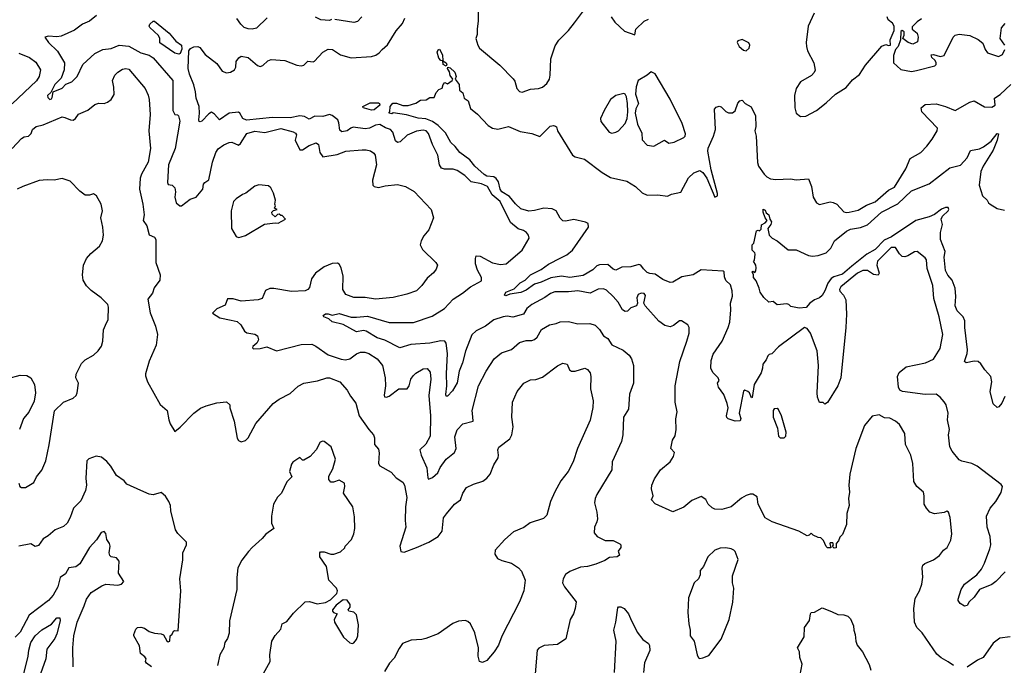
# Model space of a CAD drawing. Extents: x 1268547 to 1425625, y 515768 to 616754.
# Tile 152 of 256: x 1328822 to 1336078, y 581857 to 586614. Entities that reach past the tile are written whole.
import ezdxf

# ---------------------------------------------------------------- set-up
doc = ezdxf.new("R2010")
doc.units = 0

msp = doc.modelspace()

# ---------------------------------------------------------------- linework, layer by layer
at = {"layer": '0CON10XD'}
for points in [[(1332198.8, 586785), (1332201.4, 586605), (1332191.9, 586545), (1332194.3, 586505), (1332184, 586475), (1332197.1, 586425), (1332209.2, 586405), (1332359.6, 586279.6), (1332458.8, 586178.8), (1332471.7, 586161.7), (1332485.6, 586105.6), (1332505, 586085.3), (1332525, 586080), (1332585, 586101.1), (1332645, 586105.8), (1332675, 586117.5), (1332706.2, 586143.8), (1332725, 586176.7), (1332732.2, 586205), (1332735.5, 586325), (1332767.7, 586422.3), (1332795, 586462), (1332865.3, 586534.7), (1332909.5, 586590.5), (1332990.7, 586699.3)], [(1329388.8, 586645), (1329336.8, 586603.2), (1329285, 586581.8), (1329225, 586537.2), (1329127.4, 586492.6), (1329095, 586486.9), (1329035, 586491.9), (1329007.5, 586485), (1329034.4, 586445), (1329101.1, 586381.1), (1329150.8, 586295), (1329149.1, 586245), (1329128.3, 586181.7), (1329080.7, 586135), (1329052, 586078), (1329027.3, 586055), (1329029.9, 586039.9), (1329045, 586026.4), (1329055, 586030), (1329060, 586040), (1329068.1, 586081.9), (1329135, 586109.4), (1329160.9, 586139.1), (1329205, 586156.9), (1329244.3, 586195), (1329286.7, 586283.3), (1329375.7, 586364.3), (1329435, 586393.2), (1329495, 586402.5), (1329554.8, 586425.2), (1329625, 586419), (1329715, 586369.1), (1329775, 586351.4), (1329805, 586333.7), (1329951.1, 586165), (1329951.2, 585945), (1329964.4, 585914.4), (1329985, 585913.8), (1329992, 585905), (1330000.8, 585865), (1329967.3, 585665), (1329917.2, 585545), (1329911.4, 585415), (1329915, 585400), (1329945, 585393.8), (1329966, 585375), (1329970.8, 585345), (1329965.6, 585305), (1329974, 585265), (1330002.3, 585242.3), (1330015, 585242), (1330078.8, 585291.2), (1330121.2, 585305), (1330171.4, 585365), (1330177.1, 585402.9), (1330186.9, 585413.1), (1330216, 585435), (1330241.5, 585565), (1330268.1, 585635), (1330285, 585661.4), (1330325, 585691.9), (1330365, 585710), (1330385, 585711.5), (1330435, 585689.5), (1330448.9, 585701.1), (1330495, 585775.3), (1330555, 585792.4), (1330627.4, 585782.6), (1330745, 585812.7), (1330838.3, 585788.3), (1330855, 585777.5), (1330861.1, 585765), (1330852.2, 585725), (1330885, 585656), (1330905, 585655.6), (1330955, 585687.7), (1331007, 585707), (1331023.1, 585693.1), (1331033.8, 585635), (1331055, 585604.3), (1331160.6, 585619.4), (1331225, 585645.6), (1331345.6, 585655.6), (1331375, 585655.6), (1331406.6, 585646.6), (1331431.4, 585631.4), (1331442.5, 585615), (1331450, 585545), (1331422.4, 585432.4), (1331424.3, 585395), (1331434.5, 585384.5), (1331465, 585377.1), (1331515, 585390), (1331605, 585398.6), (1331665, 585384.2), (1331727.8, 585347.8), (1331853.3, 585215), (1331872.5, 585155), (1331835.8, 585065), (1331798.9, 585021.1), (1331779.4, 584985), (1331772, 584955), (1331789.7, 584919.7), (1331888.8, 584825), (1331900, 584805), (1331890, 584775), (1331872.3, 584747.7), (1331825, 584708.8), (1331785.5, 584654.5), (1331745, 584616), (1331675, 584591.1), (1331575, 584567.5), (1331444.3, 584555.7), (1331368, 584568), (1331285, 584567.8), (1331225, 584589.4), (1331203.3, 584625), (1331206, 584725), (1331192, 584785), (1331175, 584813.3), (1331165, 584818.8), (1331125, 584818), (1331065, 584794), (1331002.5, 584745), (1330973.1, 584705), (1330958.3, 584641.7), (1330946, 584625), (1330925, 584615.6), (1330825, 584611.1), (1330695, 584634.4), (1330665, 584634.2), (1330632.1, 584617.9), (1330609.5, 584560.5), (1330580.2, 584549.8), (1330455, 584540), (1330395, 584556), (1330353.9, 584556.1), (1330335, 584510), (1330275, 584483.1), (1330242.5, 584452.5), (1330296, 584416), (1330379.8, 584399.8), (1330425, 584389.2), (1330451.2, 584365), (1330479.5, 584319.5), (1330495, 584306), (1330555, 584295.7), (1330574.3, 584284.3), (1330580.8, 584255), (1330569.1, 584230.9), (1330540, 584205), (1330537.5, 584195), (1330545, 584187.5), (1330595, 584190), (1330644.1, 584204.1), (1330715, 584174.3), (1330895, 584219.6), (1330975, 584222.3), (1331005, 584208.9), (1331093.9, 584143.9), (1331191.6, 584111.6), (1331223.1, 584106.9), (1331255, 584113.9), (1331305, 584152.1), (1331334.2, 584164.2), (1331365, 584164.4), (1331395, 584155.5), (1331455, 584115.6), (1331495.5, 584065), (1331514.6, 583975), (1331516.8, 583915), (1331507, 583847), (1331511.2, 583835), (1331525, 583833.1), (1331545, 583841.1), (1331615.7, 583894.3), (1331676.7, 583895), (1331691.4, 583915), (1331704.4, 583965), (1331720.9, 583989.1), (1331740.9, 584009.1), (1331795, 584041.2), (1331825, 584043.8), (1331846.4, 584016.4), (1331850.6, 583965), (1331836.4, 583845), (1331849.1, 583695), (1331847.3, 583545), (1331815, 583486.7), (1331769.4, 583445), (1331779.2, 583405), (1331823, 583313), (1331829.2, 583239.2), (1331835, 583228.8), (1331865, 583240.6), (1331903.1, 583275), (1331921.6, 583315), (1331964.8, 583375), (1332026.9, 583425), (1332037.1, 583455), (1332028.8, 583541.2), (1332045, 583592.5), (1332087.5, 583635), (1332164, 583655), (1332162.1, 583687.9), (1332155.6, 583735), (1332202.9, 583915), (1332260.6, 584025), (1332318, 584115), (1332371.7, 584158.3), (1332445, 584182.9), (1332505, 584234.2), (1332555, 584250.6), (1332595, 584250.6), (1332615, 584258.1), (1332635.6, 584275), (1332668.1, 584331.9), (1332725, 584366.4), (1332775, 584374.4), (1332805, 584386.7), (1332865, 584389.5), (1332935, 584373.9), (1333024.1, 584374.1), (1333063, 584363), (1333095, 584330), (1333125, 584284), (1333155, 584264), (1333185, 584218.8), (1333268.3, 584178.3), (1333312.1, 584142.1), (1333330, 584115), (1333344.4, 584065), (1333344, 583935), (1333315.8, 583855), (1333308, 583745), (1333271.4, 583685), (1333267.3, 583555), (1333257.5, 583505), (1333187.5, 583355), (1333185, 583297.5), (1333075.8, 583115), (1333062, 583085), (1333058, 583055), (1333076.2, 582985), (1333079.4, 582935), (1333076.2, 582913.8), (1333057.1, 582875), (1333055, 582833.3), (1333076.8, 582806.8), (1333137.4, 582777.4), (1333195, 582776), (1333245, 582752.5), (1333252.5, 582745), (1333252.5, 582725), (1333233.3, 582696.7), (1333241.7, 582668.3), (1333225, 582656.7), (1333169.5, 582650.5), (1333135, 582628.8), (1333068.7, 582601.3), (1333005.4, 582584.6), (1332955, 582580.5), (1332875, 582547.5), (1332844, 582525), (1332827.1, 582495), (1332823.1, 582465), (1332835.6, 582435), (1332923.8, 582325), (1332916.2, 582275), (1332903.9, 582236.1), (1332878.8, 582195), (1332847.7, 582052.3), (1332785, 582011.2), (1332686.1, 582003.9), (1332647.7, 581982.3), (1332635, 581967.5), (1332620.8, 581795)], [(1329995, 586358.6), (1329965, 586367.1), (1329854.1, 586444.1), (1329853.3, 586475), (1329845, 586496.7), (1329781.9, 586555), (1329775.6, 586565), (1329780, 586580), (1329805, 586602), (1329815, 586604), (1329924.2, 586515), (1329972.7, 586455), (1330014.5, 586425), (1330016.1, 586396.1), (1330005, 586364.3), (1329995, 586358.6)], [(1334563.3, 582845), (1334367.5, 582915), (1334314.5, 582944.5), (1334263.6, 583043.6), (1334257.1, 583097.1), (1334225, 583117.1), (1334205, 583118.6), (1334175, 583109.2), (1334140.7, 583089.3), (1334065, 583024), (1333995, 583004.3), (1333945, 583007.5), (1333925, 583018), (1333896, 583045), (1333877.7, 583077.7), (1333845, 583100), (1333775, 583070), (1333717, 583023), (1333635, 582988), (1333505, 583046), (1333477.5, 583075), (1333490, 583105), (1333478.3, 583158.3), (1333480.8, 583185), (1333499.8, 583230.2), (1333543.6, 583296.4), (1333616.2, 583355), (1333641.2, 583395), (1333646.2, 583425), (1333621.2, 583455), (1333633.3, 583515), (1333652.7, 583547.3), (1333658.9, 583595), (1333657.9, 583672.1), (1333666.7, 583725), (1333651.1, 583795), (1333652.8, 583917.2), (1333685.5, 584095), (1333739.2, 584245), (1333755.8, 584305), (1333756.2, 584345), (1333745.9, 584365.9), (1333700, 584395), (1333683.3, 584395), (1333640.6, 584359.4), (1333615, 584351.9), (1333575, 584360.9), (1333531.7, 584391.7), (1333430, 584505), (1333422, 584525), (1333432.5, 584582.5), (1333425, 584597.5), (1333401.7, 584598.3), (1333380.5, 584589.5), (1333370, 584565), (1333373.8, 584525), (1333366.7, 584505), (1333325, 584490), (1333300, 584465), (1333285, 584464), (1333265, 584476.2), (1333231.7, 584531.7), (1333195, 584574.3), (1333145, 584620), (1333125, 584630.8), (1333085, 584628.9), (1333025, 584599.5), (1332935, 584616.5), (1332865, 584607.9), (1332765, 584609.1), (1332732.7, 584597.3), (1332692.3, 584567.7), (1332595, 584514.6), (1332560, 584485), (1332535, 584442.9), (1332455, 584422.6), (1332415, 584428.7), (1332385, 584425.4), (1332315, 584402.2), (1332255.3, 584354.7), (1332185, 584321.4), (1332155, 584292), (1332107.7, 584172.3), (1332086.2, 584085), (1332059.4, 584025), (1332045, 583938.8), (1332010.7, 583879.3), (1331975, 583840), (1331965, 583840), (1331961.2, 583851.2), (1331969.1, 583915), (1331967.1, 584005), (1331974.7, 584154.7), (1331965, 584230), (1331954.7, 584244.7), (1331925, 584248.4), (1331845, 584230.7), (1331705, 584219.4), (1331623.9, 584196.1), (1331511.9, 584251.9), (1331455, 584269.6), (1331375, 584320), (1331355, 584322.9), (1331305, 584314.4), (1331205, 584368.1), (1331125, 584388), (1331100.9, 584410.9), (1331063.8, 584425), (1331058.8, 584435), (1331075, 584446.4), (1331095, 584446.5), (1331125, 584435.7), (1331175, 584448.1), (1331265, 584422.7), (1331305, 584422.9), (1331385, 584428.7), (1331545, 584382.8), (1331725, 584382.5), (1331860.9, 584429.1), (1331951.4, 584485), (1332015, 584553.8), (1332085, 584597.9), (1332144.7, 584645.3), (1332225, 584688.8), (1332226.1, 584713.9), (1332195, 584768.8), (1332180, 584815), (1332180, 584855), (1332186.2, 584873.8), (1332215, 584870.6), (1332305, 584823.5), (1332365, 584810.6), (1332405.6, 584814.4), (1332524.5, 584915.5), (1332576.2, 585005), (1332571.2, 585025), (1332555.6, 585045.6), (1332535, 585061.4), (1332495, 585072.9), (1332438.8, 585118.8), (1332363.1, 585275), (1332303.4, 585323.4), (1332269.1, 585385), (1332223.8, 585405), (1332148.2, 585418.2), (1332102.9, 585465), (1332045, 585502.2), (1332015, 585511.5), (1331953.2, 585513.2), (1331930.3, 585520.3), (1331916.7, 585545), (1331903.2, 585615), (1331863.7, 585693.7), (1331834.4, 585774.4), (1331816.5, 585795), (1331795, 585800), (1331745, 585792.7), (1331676.9, 585763.1), (1331625, 585713.1), (1331605, 585710), (1331591.9, 585721.9), (1331572, 585785), (1331555, 585805.3), (1331517.3, 585817.3), (1331475, 585840.3), (1331445, 585837.3), (1331399.7, 585815), (1331368.6, 585808.6), (1331278.9, 585821.1), (1331261.2, 585815), (1331235, 585793.8), (1331195, 585788.5), (1331180.9, 585800.9), (1331174.8, 585855), (1331165.3, 585875), (1331125, 585908.1), (1331105, 585915.2), (1331055, 585901.6), (1330997.4, 585902.6), (1330955, 585880), (1330921.4, 585901.4), (1330885.6, 585905.6), (1330815, 585890.3), (1330685, 585892.8), (1330492.7, 585872.7), (1330466, 585885), (1330444.5, 585924.5), (1330433.3, 585933.3), (1330365, 585924.4), (1330295, 585876.7), (1330258.3, 585918.3), (1330235, 585931.2), (1330215, 585920), (1330165, 585865.8), (1330151.1, 585861.1), (1330143.8, 585863.8), (1330141.2, 585875), (1330147.5, 585925), (1330143.4, 585973.4), (1330121.4, 586035), (1330116.7, 586083.3), (1330105, 586133.3), (1330072.1, 586212.1), (1330064.1, 586255), (1330068.5, 586385), (1330079.6, 586400.4), (1330105, 586414.2), (1330135, 586416.4), (1330149.1, 586409.1), (1330188.1, 586358.1), (1330275, 586290), (1330314.3, 586235), (1330345, 586222.5), (1330375, 586227.1), (1330404, 586245), (1330414.2, 586265), (1330416.2, 586305), (1330437.3, 586332.7), (1330455, 586344), (1330505, 586334.2), (1330575, 586276.2), (1330595, 586270), (1330614.1, 586275.9), (1330649.5, 586310.5), (1330675, 586319.2), (1330775, 586313.1), (1330865, 586279.4), (1330895, 586274.2), (1330915, 586278), (1330945, 586309.2), (1330985, 586302.5), (1330995, 586308), (1331055.8, 586375), (1331095, 586397.5), (1331127.5, 586395), (1331185.5, 586355.5), (1331265, 586332.9), (1331415, 586342), (1331447, 586353), (1331471.2, 586368.8), (1331492, 586395), (1331532, 586428), (1331595, 586530.8), (1331642.9, 586585), (1331660, 586625)], [(1330645, 586627.5), (1330567.8, 586552.2), (1330535, 586544.4), (1330506.3, 586546.3), (1330477.1, 586557.1), (1330450.9, 586580.9), (1330421.7, 586621.7)], [(1331120, 586615), (1331105, 586607.5), (1331041.7, 586611.7), (1331001.9, 586631.9)], [(1331344.1, 586635.9), (1331310, 586600), (1331284.2, 586594.2), (1331144.1, 586615.9)], [(1333180.8, 586635), (1333206.5, 586596.5), (1333279.5, 586529.5), (1333355, 586502.5), (1333363.3, 586545), (1333425, 586603.8), (1333455, 586618.8)], [(1334677, 586663), (1334632.5, 586565), (1334616.7, 586445), (1334620, 586415), (1334626.7, 586385), (1334673.3, 586295), (1334683, 586243), (1334676.1, 586223.9), (1334657.3, 586202.7), (1334576.2, 586155), (1334545, 586107.5), (1334531.4, 586055), (1334534.2, 585965), (1334543.8, 585925), (1334575, 585900)], [(1334575, 585900), (1334615, 585903.8), (1334693.8, 585945), (1334765, 586000.6), (1334834.6, 586065.4), (1334911.4, 586115), (1334959.4, 586170.6), (1335010.8, 586209.2), (1335055, 586278.8), (1335175, 586417.5), (1335205, 586430), (1335225, 586422.5), (1335240, 586425), (1335237.5, 586465), (1335265.8, 586534.2), (1335266, 586565), (1335255, 586587.5), (1335221.7, 586611.7), (1335214, 586635)], [(1335468.8, 586621.2), (1335435, 586598.8), (1335398.3, 586561.7), (1335400, 586545), (1335435.7, 586515), (1335442, 586485), (1335439.3, 586450.7), (1335405, 586434), (1335368.8, 586445), (1335330, 586475), (1335339.3, 586500.7), (1335338.8, 586525), (1335325, 586533.3), (1335315, 586527.5), (1335312.5, 586465), (1335296.2, 586415), (1335276.4, 586393.6), (1335260.7, 586349.3), (1335262.5, 586295), (1335315, 586246.2), (1335395, 586232), (1335430.3, 586239.7), (1335566.9, 586273.1), (1335575.7, 586284.3), (1335575, 586297.5), (1335565.7, 586315.7), (1335543.8, 586335), (1335540, 586355), (1335555, 586356.7), (1335605, 586343.3), (1335635, 586350), (1335700, 586485), (1335715, 586498.8), (1335745, 586508), (1335825, 586496.7), (1335885, 586467.5), (1335920.7, 586440.7), (1335936.2, 586395), (1335955, 586370), (1336035, 586342.5), (1336065, 586357.5), (1336082.5, 586395)], [(1336080.8, 586425), (1336046.2, 586475), (1336056.1, 586553.9), (1336083.3, 586585)], [(1334175, 586383.8), (1334198.8, 586405), (1334203.3, 586425), (1334195, 586442.5), (1334145, 586466.7), (1334115, 586457.5), (1334108.8, 586445), (1334123.8, 586415), (1334155, 586388.8), (1334175, 586383.8)], [(1331965, 586271.2), (1331942.6, 586282.6), (1331940, 586310), (1331925, 586312.5), (1331910, 586330), (1331899.5, 586375), (1331905, 586392), (1331915, 586397.5), (1331936.9, 586355), (1331940, 586310), (1331964, 586295), (1331969.4, 586285), (1331965, 586271.2)], [(1328816.1, 586366.1), (1328894.7, 586334.7), (1328939.6, 586299.6), (1328974.3, 586245), (1328965.7, 586195), (1328945, 586162.5), (1328765, 585993.3)], [(1328765, 585664.5), (1328835, 585739.4), (1328855, 585750.6), (1328886.7, 585755), (1328905.6, 585775), (1328915.8, 585805), (1328943, 585827), (1328995, 585838.9), (1329135, 585896.9), (1329155, 585894.3), (1329195, 585875.7), (1329215.8, 585874.2), (1329233.8, 585885), (1329255, 585918), (1329323.2, 585946.8), (1329375, 585988.8), (1329405, 585998.8), (1329445, 585996), (1329470, 586005), (1329496.2, 586025), (1329517, 586063), (1329515.9, 586115.9), (1329506.2, 586165), (1329522.5, 586205), (1329545, 586227.5), (1329580.5, 586249.5), (1329605, 586254), (1329625, 586248), (1329746.3, 586106.3), (1329768.3, 586058.3), (1329775.6, 586025.6), (1329782.9, 585915), (1329773.8, 585795), (1329786.7, 585665), (1329769.4, 585565), (1329720, 585475), (1329710, 585445), (1329704.5, 585365), (1329730, 585255), (1329738.6, 585175), (1329732.5, 585135), (1329758.5, 585095), (1329775, 585027.5), (1329815, 585011.2), (1329825.8, 584995), (1329826.2, 584825), (1329856.7, 584735), (1329853.3, 584695), (1329811.7, 584638.3), (1329800.7, 584599.3), (1329766.2, 584555), (1329782.9, 584455), (1329822.9, 584355), (1329836.2, 584295), (1329827.5, 584215), (1329775, 584097.5), (1329748.8, 584005), (1329749.3, 583989.3), (1329763.3, 583945), (1329857.7, 583777.7), (1329907.5, 583735), (1329920, 583665), (1329930, 583635), (1329965, 583580), (1330005, 583612.5), (1330105, 583713.8), (1330155, 583750.8), (1330195, 583769.2), (1330275, 583792), (1330345, 583798.8), (1330370, 583775), (1330370, 583755), (1330403.3, 583655), (1330425, 583530), (1330435, 583512.5), (1330455, 583502.5), (1330485, 583513.3), (1330505, 583533.3), (1330562.5, 583637.5), (1330689.2, 583785), (1330735, 583818.6), (1330815, 583858.6), (1330875, 583912.5), (1330915, 583935.8), (1331016.1, 583953.9), (1331085, 583976.2), (1331105, 583973.8), (1331181.2, 583945), (1331234.4, 583884.4), (1331260.3, 583840.3), (1331298.7, 583788.7), (1331322.7, 583695), (1331395, 583593.3), (1331430, 583555), (1331436.4, 583533.6), (1331436.7, 583485), (1331465, 583448.8), (1331471.7, 583421.7), (1331466.9, 583345), (1331475, 583326.2), (1331559.3, 583279.3), (1331595, 583238.8), (1331645, 583206.7), (1331657.5, 583185), (1331675.7, 583094.3), (1331664.4, 583025), (1331661.9, 582925), (1331668.1, 582875), (1331623.6, 582735), (1331631.1, 582695), (1331655, 582690.5), (1331746.2, 582723.8), (1331836.7, 582763.3), (1331905, 582805.8), (1331934.3, 582845), (1331945.8, 582944.2), (1331966.7, 582973.3), (1332025.6, 583044.4), (1332070, 583075), (1332087.1, 583125), (1332115, 583165.8), (1332165, 583191.4), (1332235, 583214.3), (1332265.4, 583234.6), (1332290, 583265), (1332316.9, 583333.1), (1332348.8, 583385), (1332351.2, 583405), (1332344.2, 583445), (1332352.5, 583465), (1332433.3, 583525), (1332449.6, 583555), (1332459.4, 583615), (1332447.5, 583685), (1332454.2, 583795), (1332487.5, 583875), (1332538, 583935), (1332585, 583959.2), (1332625, 583963.1), (1332675, 583980), (1332785.6, 584064.4), (1332825, 584082), (1332856.7, 584075), (1332874, 584035), (1332887.5, 584025), (1332915, 584024.6), (1332985.5, 584045.5), (1333007.4, 584037.4), (1333025, 584012.5), (1333030.8, 583985), (1333029.4, 583895), (1333048.6, 583805), (1333045.7, 583755.7), (1333027, 583663), (1332931.4, 583455), (1332901.4, 583355), (1332864.2, 583285), (1332809.2, 583215), (1332764.4, 583135), (1332734.3, 583065), (1332706.4, 582963.6), (1332681.9, 582938.1), (1332583.2, 582906.8), (1332537, 582873), (1332460.5, 582839.5), (1332396.2, 582785), (1332326.2, 582705), (1332323.8, 582675), (1332343.6, 582643.6), (1332375, 582628.8), (1332445, 582610), (1332497.5, 582575), (1332519.7, 582549.7), (1332548, 582485), (1332537.1, 582405), (1332504.2, 582325), (1332375, 582072.5), (1332349.2, 582005), (1332318.8, 581955), (1332265, 581892.5), (1332231.7, 581878.3), (1332210, 581885), (1332201.2, 581925), (1332202, 581985), (1332175.8, 582095.8), (1332145, 582162.5), (1332125, 582180), (1332105, 582186), (1332055, 582181.2), (1332014.4, 582165.6), (1331905, 582089.2), (1331815, 582054.2), (1331785, 582046), (1331707.3, 582042.7), (1331643, 582017), (1331618, 581982), (1331581.2, 581908.8), (1331547, 581873), (1331509.5, 581810.5)], [(1336085.4, 582544.6), (1336015, 582474.2), (1335987.2, 582452.8), (1335895, 582415.5), (1335855, 582359.2), (1335820, 582325), (1335803.6, 582296.4), (1335785, 582293.8), (1335752.7, 582312.7), (1335737.5, 582335), (1335737.5, 582345), (1335760, 582415), (1335783.8, 582455), (1335875, 582523.5), (1335910.4, 582565), (1335931.5, 582608.5), (1335972, 582715), (1335977.9, 582745), (1335974.7, 582805), (1335952.5, 582875), (1335947.3, 582955), (1335974.4, 583015), (1336015.7, 583065), (1336055, 583130), (1336063.6, 583173.6), (1336055, 583190), (1335878.8, 583325), (1335837.5, 583345), (1335765, 583361.4), (1335745, 583372), (1335693.3, 583435), (1335677.6, 583467.6), (1335666.7, 583555), (1335673.8, 583595), (1335658.8, 583665), (1335663.8, 583715), (1335648.8, 583775), (1335635, 583797.5), (1335605, 583832), (1335575, 583854.2), (1335495, 583852.9), (1335327.5, 583875), (1335308.8, 583885), (1335297.3, 583907.3), (1335290.8, 583985), (1335304, 584015), (1335353.8, 584056.2), (1335496.7, 584085), (1335555, 584112.9), (1335605, 584190), (1335625.6, 584294.4), (1335598.6, 584425), (1335558.3, 584558.3), (1335551.9, 584655), (1335510.2, 584780.2), (1335505.4, 584845.4), (1335495, 584860), (1335435, 584906), (1335415, 584904), (1335366.8, 584873.2), (1335345, 584866), (1335325, 584870), (1335305, 584888.8), (1335275, 584934.2), (1335245, 584935.4), (1335144.6, 584835), (1335138.5, 584805), (1335156.7, 584745), (1335148.8, 584731.2), (1335115, 584737.5), (1335070, 584765), (1335034.6, 584764.6), (1334995.4, 584745), (1334872.7, 584645), (1334863.5, 584625), (1334865, 584612.5), (1334893, 584583), (1334910.3, 584550.3), (1334914.4, 584445), (1334910, 584345), (1334873.5, 583975), (1334851.5, 583915), (1334775, 583793.3), (1334755, 583780), (1334742.5, 583792.5), (1334715, 583792.5), (1334702.2, 583832.2), (1334697.8, 583865), (1334708, 584065), (1334698.4, 584175), (1334649.6, 584305), (1334625, 584338.5), (1334605, 584345.4), (1334415, 584204.4), (1334365, 584152.5), (1334345, 584147.5), (1334335, 584137.5), (1334323.1, 584106.9), (1334299.4, 584075), (1334296.9, 584045), (1334285, 584010.8), (1334235.6, 583925), (1334218.8, 583831.2), (1334215, 583827.5), (1334200, 583865), (1334188, 583875), (1334165, 583884), (1334155, 583876.7), (1334124.2, 583715.8), (1334135.8, 583675), (1334131.7, 583658.3), (1334095, 583656), (1334043.8, 583673.8), (1334033.6, 583683.6), (1334030, 583695), (1334042.2, 583755), (1334035.5, 583785), (1334012, 583852), (1333971.4, 583905), (1333963.8, 583935), (1333975.8, 583954.2), (1333969.2, 583975), (1333930, 584015), (1333914.2, 584045), (1333916.8, 584103.2), (1333931.3, 584148.7), (1333998, 584245), (1334042.5, 584345), (1334054.3, 584385.7), (1334062.7, 584475), (1334060.3, 584525), (1334074.2, 584575.8), (1334072.2, 584615), (1334059.6, 584659.6), (1334025, 584692.5), (1334015, 584720), (1334013.3, 584755), (1334005, 584761.2), (1333845, 584771.8), (1333785, 584734.7), (1333701.5, 584718.5), (1333635, 584680.5), (1333615, 584676.4), (1333560.4, 584700.4), (1333505, 584739.8), (1333465, 584743.8), (1333445, 584752), (1333418.1, 584778.1), (1333398.8, 584805), (1333385, 584810.9), (1333325, 584792.7), (1333260.3, 584789.7), (1333215, 584767.3), (1333195, 584776.1), (1333155, 584809.8), (1333095, 584807.6), (1333075, 584800.3), (1333045, 584771.2), (1332975, 584728.7), (1332875, 584714.4), (1332815, 584723.2), (1332735, 584711.7), (1332665, 584679.5), (1332615.6, 584664.4), (1332555, 584621.2), (1332515, 584602.9), (1332435, 584590.6), (1332405, 584579.2), (1332393.8, 584583.8), (1332404.4, 584605), (1332465, 584631.4), (1332508.9, 584675), (1332545.7, 584694.3), (1332585, 584733.8), (1332665, 584772.2), (1332717.8, 584812.2), (1332810.7, 584859.3), (1332855, 584881.2), (1332894.7, 584915), (1333013.4, 585085), (1333011, 585111), (1332991.7, 585121.7), (1332905, 585142.3), (1332845, 585129.4), (1332825, 585131.8), (1332805, 585150.4), (1332776.1, 585206.1), (1332745, 585219.3), (1332685, 585225.2), (1332615, 585207.1), (1332575, 585203.5), (1332515, 585220.8), (1332475, 585255.9), (1332432.2, 585312.2), (1332374.1, 585345), (1332361.4, 585365), (1332349.5, 585419.5), (1332333.9, 585443.9), (1332315, 585454.8), (1332265, 585461.3), (1332245, 585472.6), (1332175, 585533.8), (1332140.2, 585580.2), (1332064.7, 585635), (1332029.9, 585679.9), (1331998.6, 585708.6), (1331959.3, 585779.3), (1331905.7, 585835), (1331865, 585862.4), (1331815, 585882.2), (1331757.3, 585887.3), (1331672.2, 585912.2), (1331575, 585927.5), (1331565, 585920), (1331542.5, 585925), (1331550, 585935), (1331552.2, 585975), (1331571.2, 585998.8), (1331597.6, 585997.6), (1331645, 585982.5), (1331685, 585982), (1331741.7, 585998.3), (1331775, 586020), (1331817, 586023), (1331845, 586040), (1331875, 586040), (1331891.7, 586078.3), (1331911.7, 586098.3), (1331935, 586110), (1331942.5, 586135), (1331955, 586150), (1331975, 586140), (1332010, 586165), (1332013.3, 586175), (1331993, 586203), (1331988.8, 586228.8), (1331974, 586255), (1331976.7, 586263.3), (1331995, 586259.4), (1332027.4, 586227.4), (1332038, 586195), (1332032, 586175), (1332059.5, 586135), (1332064, 586094), (1332087.5, 586075), (1332096.7, 586035), (1332126.7, 586015), (1332145, 585958.8), (1332195, 585918), (1332275, 585833.8), (1332305, 585814), (1332345, 585806.2), (1332425, 585826.2), (1332509.7, 585789.7), (1332595.6, 585775.6), (1332655, 585752.5), (1332731.4, 585828.6), (1332755, 585834.5), (1332770.3, 585830.3), (1332778.8, 585825), (1332786.2, 585795), (1332895, 585616.7), (1332915, 585603.8), (1332985, 585586.7), (1333115, 585488.1), (1333175, 585450), (1333295, 585422.9), (1333360, 585385), (1333409.1, 585339.1), (1333445, 585320.6), (1333525, 585322.5), (1333595, 585314), (1333625, 585328), (1333695, 585344), (1333751.1, 585448.9), (1333790, 585485), (1333835, 585503.3), (1333855, 585486.9), (1333884.8, 585445), (1333944, 585305), (1333964.5, 585315), (1333965, 585333.8), (1333917.5, 585507.5), (1333893.1, 585645), (1333895, 585666.2), (1333934.1, 585755.9), (1333948.8, 585805), (1333941.2, 585955), (1333955, 585970), (1333975.9, 585975.9), (1333990.5, 585970.5), (1334025, 585936.7), (1334045, 585927.5), (1334075, 585927.5), (1334095, 585942.5), (1334115, 585997.5), (1334130, 586015), (1334145, 586020), (1334167, 585997), (1334211.7, 585971.7), (1334243.8, 585905), (1334245.6, 585825.6), (1334240.5, 585795), (1334249.5, 585755), (1334258.3, 585561.7), (1334266.8, 585535), (1334307.4, 585475), (1334328.2, 585455), (1334355, 585441.1), (1334395, 585435.2), (1334502.1, 585442.1), (1334545, 585434), (1334635, 585440), (1334656.7, 585385), (1334669.2, 585305), (1334693.2, 585263.2), (1334715, 585252.9), (1334795, 585271.4), (1334816.8, 585266.8), (1334844.5, 585254.5), (1334895, 585198.1), (1334915, 585192.2), (1334935, 585194.4), (1335000.8, 585209.2), (1335062.3, 585247.7), (1335125, 585271.5), (1335225, 585357.9), (1335269.2, 585380.8), (1335353.1, 585515), (1335385, 585591.2), (1335462.9, 585635), (1335507.8, 585682.2), (1335545.8, 585734.2), (1335583.1, 585795), (1335585.7, 585815), (1335469.2, 585935), (1335464, 585965), (1335495, 585990), (1335575, 585993.6), (1335645, 585974.5), (1335715, 585943.8), (1335825, 586006.2), (1335855, 586016.2), (1335931.3, 585971.3), (1335985, 585969.2), (1336010, 585985), (1336006.7, 586035), (1336048.1, 586061.9), (1336126, 586135)], [(1333495, 585682.5), (1333573.9, 585726.1), (1333604.4, 585704.4), (1333645, 585710.6), (1333715, 585745.6), (1333725.4, 585755), (1333727.3, 585772.7), (1333705, 585847.8), (1333615, 586027.1), (1333505, 586214.2), (1333475, 586230), (1333446.1, 586203.9), (1333380, 586165), (1333365, 586120), (1333359.2, 586065), (1333381.2, 585995), (1333363.1, 585956.9), (1333357.6, 585925), (1333373.7, 585843.7), (1333406.6, 585776.6), (1333408.8, 585728.8), (1333445, 585690), (1333495, 585682.5)], [(1333185, 585778.6), (1333215, 585784.4), (1333234.5, 585795.5), (1333285, 585848.6), (1333297.6, 585885), (1333303.9, 585935), (1333301.6, 585995), (1333294.3, 586045), (1333285, 586063.8), (1333275, 586070), (1333215, 586056), (1333175, 586026.2), (1333128, 585945), (1333102, 585885), (1333103.4, 585863.4), (1333165, 585786), (1333185, 585778.6)], [(1331415, 585947.5), (1331361.8, 585961.8), (1331352.5, 585965), (1331350.8, 585975), (1331405, 586000), (1331465, 586000.6), (1331474, 585995), (1331475.4, 585984.6), (1331435, 585950.5), (1331415, 585947.5)], [(1336082.3, 583837.7), (1336060.6, 583789.4), (1336038.3, 583761.7), (1336025, 583757.5), (1335995, 583782.5), (1335974.6, 583874.6), (1335985.5, 583945), (1335978.1, 583985), (1335933.9, 584033.9), (1335905, 584077.8), (1335885, 584094.6), (1335855, 584098.7), (1335796.2, 584086.2), (1335784.2, 584094.2), (1335804.7, 584155.3), (1335807.6, 584182.4), (1335787, 584345), (1335786.7, 584395), (1335774.8, 584425), (1335729.7, 584469.7), (1335714.9, 584504.9), (1335720.3, 584575), (1335716.9, 584635), (1335693, 584695), (1335660.5, 584730.5), (1335644.8, 584765), (1335633.6, 584865), (1335641.4, 584905), (1335608.1, 584995), (1335607.6, 585045), (1335623.3, 585105), (1335613.5, 585145), (1335623.1, 585165), (1335665.2, 585204.8), (1335669.4, 585215), (1335665, 585229.1), (1335645, 585229.5), (1335615, 585218.8), (1335562.8, 585177.2), (1335525, 585160.3), (1335425, 585134.5), (1335246.7, 585015), (1335191.3, 584988.7), (1335125, 584919.5), (1335064.8, 584885.2), (1334955, 584796.7), (1334885, 584739.4), (1334820.8, 584719.2), (1334802.5, 584707.5), (1334776.4, 584673.6), (1334755, 584615.8), (1334735, 584582.2), (1334715, 584564.5), (1334680, 584550), (1334645, 584526.2), (1334616.7, 584493.3), (1334565, 584489.2), (1334505, 584500), (1334490, 584515), (1334475, 584520), (1334405, 584513.3), (1334375, 584536.2), (1334342.9, 584532.9), (1334305, 584566.7), (1334278, 584605), (1334272.5, 584635), (1334250, 584690), (1334230, 584715), (1334230, 584735), (1334220, 584755), (1334225, 584760), (1334238.3, 584751.7), (1334247, 584763), (1334250, 584785), (1334247.5, 584805), (1334230, 584835), (1334237, 584843), (1334242.5, 584885), (1334240, 584895), (1334220, 584915), (1334220, 584955), (1334231.7, 584968.3), (1334251.7, 585058.3), (1334265, 585062.5), (1334275, 585057.5), (1334285, 585070), (1334288.3, 585101.7), (1334315, 585117.1), (1334330.8, 585135), (1334315.5, 585155), (1334301.4, 585195), (1334302, 585218), (1334315, 585211.2), (1334321.7, 585191.7), (1334343.5, 585175), (1334349.2, 585145), (1334362.1, 585125), (1334358.4, 585105), (1334335.3, 585075), (1334344.4, 585025), (1334366.4, 585003.6), (1334405, 584983.3), (1334485, 584917.5), (1334545, 584917.5), (1334635.5, 584875.5), (1334665, 584870.6), (1334705, 584875.6), (1334764.3, 584895.7), (1334799.7, 584930.3), (1334826, 584985), (1334914, 585056), (1334945, 585070), (1335017.3, 585082.7), (1335068.6, 585101.4), (1335173.6, 585195), (1335293.3, 585256.7), (1335395, 585352.3), (1335525.3, 585404.7), (1335677.3, 585522.7), (1335755, 585542.2), (1335803.4, 585596.6), (1335829.7, 585650.3), (1335895, 585662.5), (1335925, 585677.5), (1335981.9, 585718.1), (1336025, 585774), (1336035, 585772.5), (1336026.1, 585725), (1335996.8, 585653.2), (1335922.2, 585535), (1335905.4, 585494.6), (1335892.6, 585395), (1335917.1, 585317.1), (1335952.5, 585285), (1335961.4, 585265), (1335974.2, 585255), (1336025, 585221.9), (1336079.5, 585209.5)], [(1328815, 583200), (1328822.5, 583175), (1328835, 583167.5), (1328865, 583167.5), (1328925, 583203.3), (1328944.4, 583245.6), (1328984, 583295), (1329015, 583362.5), (1329039.3, 583480.7), (1329077.3, 583732.7), (1329143.7, 583796.3), (1329215, 583824.2), (1329238.8, 583845), (1329246.2, 583865), (1329254, 583935), (1329236, 583975), (1329238.3, 584001.7), (1329278.3, 584081.7), (1329305, 584107.5), (1329365, 584142.5), (1329401.2, 584175), (1329425, 584208.8), (1329434.2, 584245), (1329440.3, 584329.7), (1329455, 584363.8), (1329474.2, 584405), (1329476, 584495), (1329471.2, 584515), (1329422.5, 584565), (1329349.2, 584619.2), (1329315, 584652.5), (1329289.5, 584695), (1329283.5, 584735), (1329291.5, 584805), (1329315, 584854), (1329345, 584890), (1329410, 584945), (1329432.5, 584985), (1329438.1, 585025), (1329435.5, 585085), (1329420.8, 585155), (1329432, 585205), (1329421.2, 585255), (1329387.5, 585315), (1329365, 585330), (1329335, 585320), (1329305, 585320), (1329265, 585351.2), (1329193.8, 585425), (1329135, 585442.5), (1329075, 585430.8), (1329025, 585434), (1328965, 585428.6), (1328845, 585385.8), (1328803.8, 585365)], [(1330435, 585010), (1330455, 585013.3), (1330487, 585023), (1330625, 585106.7), (1330705, 585117.5), (1330726.4, 585113.6), (1330780, 585145), (1330755, 585170), (1330745, 585170), (1330735, 585180), (1330721.7, 585178.3), (1330705, 585160), (1330681.7, 585181.7), (1330680, 585195), (1330691.7, 585208.3), (1330720, 585215), (1330700, 585225), (1330707.5, 585242.5), (1330702.5, 585255), (1330707.5, 585285), (1330692.5, 585335), (1330672.5, 585375), (1330655, 585390), (1330585, 585397.5), (1330555, 585386.7), (1330487.5, 585335), (1330463.9, 585326.1), (1330416.4, 585293.6), (1330397.5, 585275), (1330380, 585205), (1330382.5, 585075), (1330417, 585017), (1330435, 585010)], [(1328735, 583971.2), (1328825, 583994.2), (1328875, 583991.4), (1328904, 583975), (1328931.4, 583925), (1328938.9, 583865), (1328927.6, 583802.4), (1328888.9, 583721.1), (1328848.8, 583675), (1328821.2, 583595)], [(1334455, 583532), (1334467.5, 583545), (1334469.1, 583575), (1334437.1, 583695), (1334415, 583742.7), (1334405, 583748.6), (1334382.8, 583747.2), (1334374, 583735), (1334373.9, 583685), (1334406.4, 583603.6), (1334413.8, 583545), (1334425, 583533.3), (1334455, 583532)], [(1335703.3, 581855), (1335663.2, 581883.2), (1335612.6, 581912.6), (1335579.8, 581939.8), (1335472.9, 582095), (1335432.9, 582135), (1335415.5, 582175.5), (1335411.5, 582275), (1335421.2, 582348.8), (1335452.2, 582405), (1335470, 582455), (1335476.8, 582506.8), (1335472.7, 582572.7), (1335478, 582595), (1335492.2, 582607.8), (1335555, 582634), (1335600, 582665), (1335628.8, 582705), (1335656.7, 582725), (1335685, 582780), (1335691.2, 582825), (1335678.8, 582945), (1335666.1, 582986.1), (1335655, 582992.5), (1335635, 582982.5), (1335562.3, 582972.3), (1335530, 582985), (1335504.5, 583014.5), (1335487.1, 583045), (1335488.5, 583105), (1335481.8, 583131.8), (1335432.5, 583175), (1335412, 583212), (1335403.3, 583345), (1335390, 583405), (1335349.4, 583485), (1335343.8, 583565), (1335305, 583631.2), (1335275, 583656), (1335235, 583677.5), (1335195, 583681.2), (1335155, 583701.2), (1335105, 583692.5), (1335048.8, 583625), (1334984.3, 583455), (1334940.6, 583265), (1334933.1, 583185), (1334936.8, 583133.2), (1334928.6, 583085), (1334935.6, 583034.4), (1334917.5, 582975), (1334913.8, 582895), (1334885, 582820), (1334865, 582800), (1334857, 582773), (1334840, 582755), (1334838.3, 582721.7), (1334825, 582720), (1334811.7, 582731.7), (1334820, 582745), (1334815, 582760), (1334795, 582760), (1334792.5, 582755), (1334798.3, 582721.7), (1334775, 582722.5), (1334765, 582732.5), (1334746.1, 582776.1), (1334726.1, 582796.1), (1334705, 582797.5), (1334670, 582815), (1334655, 582830), (1334640, 582815), (1334625, 582810), (1334563.3, 582845)], [(1330605.7, 581774.3), (1330666.7, 581885), (1330664.1, 581934.1), (1330678.8, 582035), (1330705, 582076.2), (1330746.6, 582123.4), (1330757.1, 582162.9), (1330790.4, 582179.6), (1330839.3, 582240.7), (1330925, 582323.8), (1330957.7, 582327.7), (1331015, 582308.8), (1331075, 582320.8), (1331111.3, 582338.7), (1331158.8, 582385), (1331163.8, 582405), (1331156.7, 582425), (1331100, 582485), (1331082.5, 582585), (1331033.3, 582655), (1331032.5, 582685), (1331037.5, 582692.5), (1331065, 582693.3), (1331115, 582676.7), (1331137, 582677), (1331185, 582693.8), (1331218.3, 582721.7), (1331220, 582735), (1331266.7, 582785), (1331284.1, 582825.9), (1331292, 582865), (1331288, 582952), (1331277.5, 583025), (1331208.1, 583125), (1331218.8, 583175), (1331215, 583200), (1331175, 583221.8), (1331135, 583207.5), (1331115, 583207.2), (1331099.2, 583225), (1331099.6, 583250.4), (1331128.2, 583305), (1331147.9, 583375), (1331116.6, 583466.6), (1331065, 583506.7), (1331055, 583507.5), (1331035, 583500), (1331006.7, 583445), (1330962.5, 583395), (1330915, 583367.5), (1330905, 583367.5), (1330885, 583387.5), (1330835, 583353.3), (1330825, 583340), (1330810, 583285), (1330827.5, 583245), (1330790.8, 583209.2), (1330751.2, 583125), (1330721.2, 583095), (1330691.2, 583045), (1330676.2, 582955), (1330678, 582905), (1330693.8, 582865), (1330636.1, 582823.9), (1330609.5, 582790.5), (1330534.3, 582725.7), (1330508.8, 582695), (1330459.3, 582630.7), (1330430, 582575), (1330421.2, 582505), (1330422.5, 582415), (1330368, 582185), (1330366.6, 582093.4), (1330352.5, 582055), (1330332.9, 582025), (1330325.8, 581985), (1330296.2, 581935), (1330280, 581855)], [(1329792.5, 581845), (1329755, 581872.5), (1329750, 581885), (1329753.3, 581905), (1329745, 581920), (1329712.5, 581945), (1329705, 582000), (1329662.5, 582075), (1329662.5, 582085), (1329677, 582123), (1329690, 582135), (1329715, 582138.8), (1329740.7, 582130.7), (1329775, 582106.7), (1329815, 582093.3), (1329865, 582088.8), (1329880.7, 582080.7), (1329905, 582037.5), (1329915, 582030), (1329927.5, 582035), (1329930, 582075), (1329945, 582087.5), (1329955, 582107.5), (1329965, 582112.5), (1329990, 582110), (1330008.6, 582405), (1330000.8, 582495), (1330024.1, 582634.1), (1330023.3, 582685), (1330050, 582745), (1330050, 582765), (1329987.3, 582827.3), (1329970.8, 582855), (1329935.7, 582995), (1329932.5, 583035), (1329922, 583065), (1329895, 583102.5), (1329865, 583130), (1329805, 583112), (1329775, 583118), (1329714.1, 583144.1), (1329612.1, 583192.1), (1329591.2, 583215), (1329534, 583255), (1329493.6, 583323.6), (1329465, 583358), (1329425, 583390), (1329385, 583397.5), (1329332.3, 583377.7), (1329317.5, 583362.5), (1329308.1, 583235), (1329312.9, 583185), (1329306.7, 583145), (1329271.1, 583068.9), (1329219.2, 583015), (1329194.3, 582945), (1329172.5, 582905), (1329145, 582880), (1329083.3, 582855), (1329030.3, 582809.7), (1328995, 582788.8), (1328960.5, 582739.5), (1328935, 582732), (1328905, 582752), (1328815, 582735.7)], [(1329215.8, 581845.8), (1329213.1, 581985), (1329221.1, 582075), (1329245.5, 582174.5), (1329297.8, 582295), (1329313.3, 582345), (1329347.5, 582392.5), (1329426.8, 582443.2), (1329456.3, 582453.7), (1329545, 582446.4), (1329571.2, 582455), (1329590, 582475), (1329550, 582535), (1329553.8, 582625), (1329535, 582648), (1329496.1, 582656.1), (1329486.7, 582665), (1329482, 582685), (1329488, 582735), (1329483.8, 582755), (1329464.3, 582785), (1329457.3, 582827.3), (1329445, 582843.3), (1329422.5, 582835), (1329387.4, 582782.6), (1329335.5, 582725), (1329265, 582605.6), (1329235, 582583.3), (1329184.6, 582575.4), (1329159.5, 582530.5), (1329119.4, 582505), (1329102.7, 582435), (1329067.2, 582372.8), (1329034.4, 582335), (1328892.6, 582227.4), (1328825, 582100.8), (1328789.2, 582065)], [(1333835, 581907.5), (1333855, 581912.5), (1333899.7, 581930.3), (1333990.3, 582049.7), (1334049.2, 582195), (1334077.6, 582322.4), (1334085.8, 582425), (1334073.8, 582465), (1334073.8, 582515), (1334116.1, 582636.1), (1334094.3, 582694.3), (1334083.8, 582705), (1334065, 582715.8), (1334025, 582722), (1333985, 582718.8), (1333945, 582706.2), (1333893.3, 582655), (1333860, 582585), (1333837.5, 582555), (1333836.4, 582523.6), (1333823.3, 582495), (1333791.2, 582465), (1333750, 582355), (1333746.1, 582246.1), (1333752.2, 582162.2), (1333762.5, 582115), (1333762, 582075), (1333791.2, 582035), (1333813.6, 581933.6), (1333825, 581912.5), (1333835, 581907.5)], [(1331275, 582017.5), (1331285, 582022.5), (1331303.6, 582046.4), (1331313.8, 582075), (1331318, 582155), (1331305, 582230), (1331285, 582248.8), (1331247, 582257), (1331242.5, 582265), (1331256.7, 582285), (1331256.7, 582305), (1331235, 582336.7), (1331205, 582339.2), (1331155, 582300), (1331127.5, 582265), (1331126.2, 582255), (1331135, 582246.2), (1331162.5, 582235), (1331140, 582195), (1331141.2, 582175), (1331207.5, 582065), (1331255, 582022.5), (1331275, 582017.5)], [(1333204.5, 581805), (1333217.5, 582035), (1333200, 582115), (1333215.7, 582175), (1333230.7, 582279.3), (1333235, 582286.7), (1333251.7, 582288.3), (1333276, 582275), (1333307.5, 582235), (1333322.1, 582202.1), (1333372.1, 582102.1), (1333415, 582047.5), (1333455, 582017.5), (1333462.3, 582002.3), (1333465.6, 581965), (1333427.1, 581875), (1333420, 581805)], [(1334574.2, 581785.8), (1334587.1, 581865), (1334571.9, 581915), (1334568, 581955), (1334553.8, 581985), (1334602.1, 582067.9), (1334606.2, 582135), (1334642, 582188), (1334648.8, 582235), (1334655, 582246), (1334680.3, 582249.7), (1334735, 582281.2), (1334805, 582253.3), (1334850.7, 582230.7), (1334895, 582230), (1334925, 582220), (1334945, 582200), (1334967, 582147), (1334968.6, 582115), (1334980, 582085), (1334984, 582035), (1334993.8, 582005), (1335033.8, 581955), (1335082, 581862), (1335095, 581820)], [(1328849.8, 581785), (1328884.7, 581925), (1328888.8, 581968.8), (1328904.2, 582025), (1328936.4, 582075), (1328985, 582118.9), (1329055, 582160.6), (1329095, 582205.5), (1329116.9, 582206.9), (1329120.4, 582185), (1329095, 582088.8), (1329080.5, 582055), (1329020.8, 581975), (1329014.6, 581905), (1328975.3, 581795)], [(1336122.3, 582067.7), (1336045, 582056.2), (1335995, 582020), (1335921.2, 581915), (1335880, 581895), (1335805, 581844)]]:
    msp.add_lwpolyline(points, dxfattribs=at)

doc.saveas('drawing.dxf')
